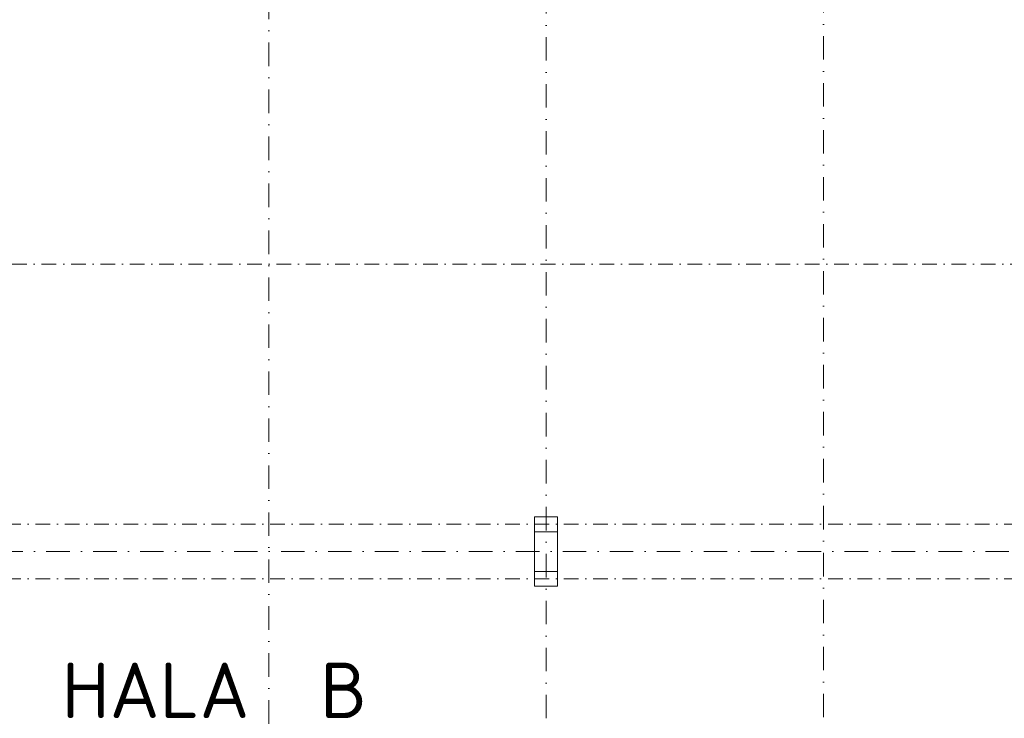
# Model space of a CAD drawing. Header units: millimetres. Extents: x -746391 to 410178, y -169697 to 100555.
# Tile 88 of 179: x 18611 to 39914, y 41774 to 56885. Entities that reach past the tile are written whole.
import ezdxf

# ---------------------------------------------------------------- set-up
doc = ezdxf.new("R2010")
doc.units = ezdxf.units.MM
for name, pattern in [('CENTERX2', [101.6, 63.5, -12.7, 12.7, -12.7]), ('DASHDOT', [25.4, 12.7, -6.35, 0, -6.35]), ('ČERCHOVANÁ', [25.4, 12.7, -6.35, 0, -6.35])]:
    doc.linetypes.add(name, pattern=pattern)
for name, color, linetype, lineweight in [('A99_N_kce-nad-vid', 9, 'DASHDOT', 5), ('A99_N_osy', 9, 'CENTERX2', 9), ('A99_N_txt-popis-200', 9, 'Continuous', 5), ('A99_S_kce-nad-vid', 9, 'DASHDOT', 5), ('A99_S_sloupy', 9, 'Continuous', 5)]:
    doc.layers.add(name, color=color, linetype=linetype, lineweight=lineweight)
doc.styles.add('ad_popis 100', font='isocpeur.ttf', dxfattribs={"height": 200})

msp = doc.modelspace()

# ---------------------------------------------------------------- linework, layer by layer
at = {"layer": 'A99_N_kce-nad-vid', "color": 1, "linetype": 'ČERCHOVANÁ', "lineweight": 9, "ltscale": 25}
msp.add_line((12100, 51594.7), (144450, 51594.7), dxfattribs=at)
at = {"layer": 'A99_N_osy', "linetype": 'DASHDOT', "ltscale": 40}
for p, q in [((30000, 100200), (30000, -5085)), ((187349.6, 45380), (6250, 45380))]:
    msp.add_line(p, q, dxfattribs=at)
for points in [[(24000, -5085), (24000, 84377.5)], [(36000, 22490), (36000, 84377.5)]]:
    msp.add_lwpolyline(points, dxfattribs=at)
at = {"layer": 'A99_S_kce-nad-vid', "linetype": 'DASHDOT', "ltscale": 25}
for p, q in [((6250, 45970), (150800, 45970)), ((6250, 44790), (150800, 44790))]:
    msp.add_line(p, q, dxfattribs=at)
at = {"layer": 'A99_S_sloupy', "linetype": 'Continuous', "ltscale": 2}
msp.add_lwpolyline([(30250, 44630), (29750, 44630), (29750, 46130), (30250, 46130)], close=True, dxfattribs=at)
msp.add_lwpolyline([(30250, 44630), (29750, 44630), (29750, 46130), (30250, 46130)], close=True, dxfattribs=at)
at = {"layer": 'A99_S_sloupy', "linetype": 'Continuous', "lineweight": 20, "ltscale": 2}
for points in [[(29750, 46130), (30250, 46130), (30250, 45810), (29750, 45810)], [(29750, 44950), (30250, 44950), (30250, 44630), (29750, 44630)]]:
    msp.add_lwpolyline(points, close=True, dxfattribs=at)

# ---------------------------------------------------------------- texts
at = {"layer": 'A99_N_txt-popis-200', "lineweight": 9, "ltscale": 5, "style": 'ad_popis 100'}
msp.add_text('HALA  B', height=1200, dxfattribs=at).set_placement((19520, 41780))

doc.saveas('drawing.dxf')
